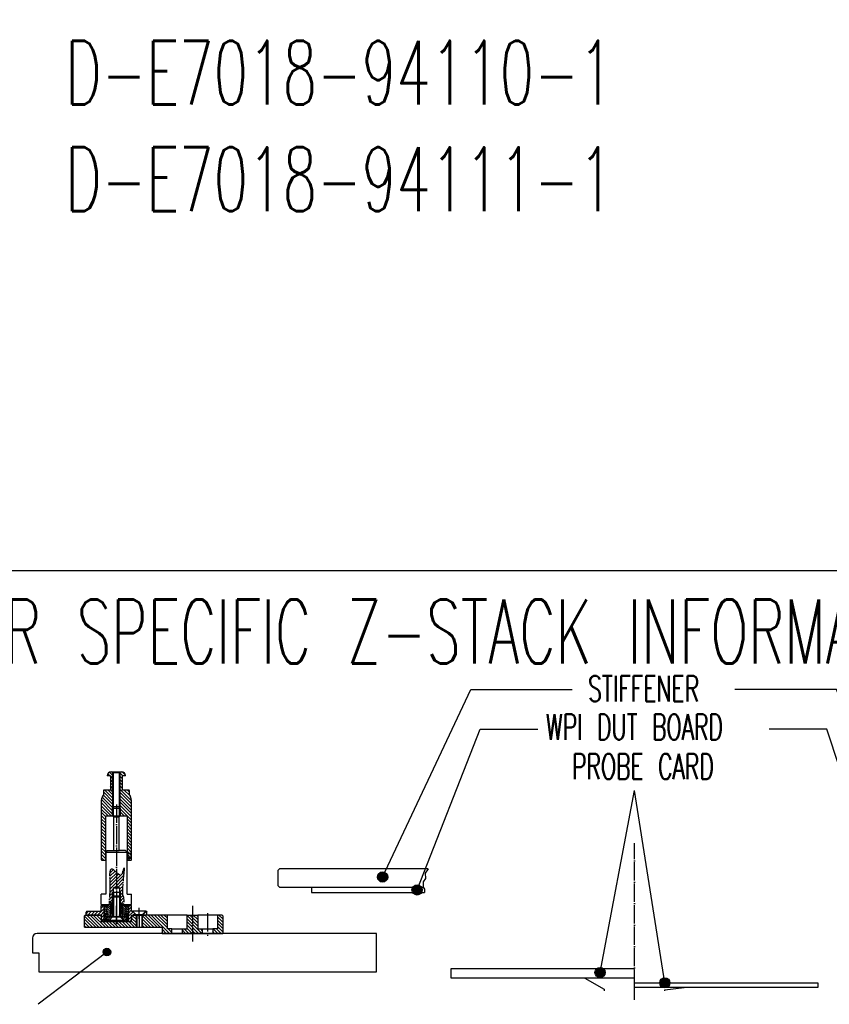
# Model space of a CAD drawing. Extents: x -1765 to 4890, y -3431 to 1272.
# Tile 59 of 189: x 575 to 1108, y -2905 to -2258. Entities that reach past the tile are written whole.
import ezdxf

# ---------------------------------------------------------------- set-up
doc = ezdxf.new("R2010")
doc.units = 0
doc.linetypes.add('DOT_CENTER', pattern=[14, 12, -1, 0, -1])
doc.layers.get('0').update_dxf_attribs({"linetype": 'CONTINUOUS'})
doc.layers.add('08', color=7, linetype='CONTINUOUS')
doc.layers.add('1', color=7, linetype='CONTINUOUS')
doc.styles.add('CONVERTER_2', font='txt.shx', dxfattribs={"width": 0.63})
doc.dimstyles.get("Standard").update_dxf_attribs({"dimtxt": 0.18, "dimasz": 0.18, "dimexe": 0.18, "dimexo": 0.0625, "dimgap": 0.09, "dimtad": 0, "dimtih": 1, "dimtoh": 1, "dimdec": 4, "dimzin": 0, "dimtxsty": 'STANDARD', "dimcen": 0.09, "dimazin": 3, "dimtfac": 1, "dimtdec": 4, "dimtofl": 0, "dimtmove": 0, "dimatfit": 3, "dimtolj": 1, "dimtzin": 0})
pattern_1 = [(135, (2.06155281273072, 13.2154853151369), (-1.0606601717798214, -1.0606601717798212), [])]
pattern_2 = [(135, (0, 400), (-0.7071067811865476, -0.7071067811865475), [])]
pattern_3 = [(45, (0, 400), (-0.565685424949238, 0.565685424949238), [])]
pattern_4 = [(45, (-131.2110263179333, 280.6721068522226), (-0.7071067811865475, 0.7071067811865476), [])]
pattern_5 = [(45, (35.64475495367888, 151.78803662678), (-1.0606601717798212, 1.0606601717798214), [])]
pattern_6 = [(45, (-281.8060238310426, 299.6412016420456), (-1.0606601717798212, 1.0606601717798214), [])]
pattern_7 = [(135, (0, 400), (-1.0606601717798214, -1.0606601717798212), [])]

# ---------------------------------------------------------------- blocks, each defined once
blk = doc.blocks.new('SV__42', base_point=(634.0622627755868, -2829.775980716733))
at = {"layer": '1', "linetype": 'CONTINUOUS'}
h = blk.add_hatch(dxfattribs=at)
h.set_pattern_fill('USER', color=4, scale=1.5, angle=135, pattern_type=0)
h.set_pattern_definition(pattern_1)
h.paths.add_polyline_path([(652.4122627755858, -2854.535755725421), (618.0622627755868, -2854.535755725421), (618.0622627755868, -2847.035755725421), (618.5622627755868, -2846.535755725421), (629.0622627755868, -2846.535755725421), (629.0622627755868, -2850.735755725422), (649.0622627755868, -2850.735755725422), (649.0622627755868, -2846.535755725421), (652.4122627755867, -2846.535755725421)])
h = blk.add_hatch(dxfattribs=at)
h.set_pattern_fill('USER', color=4, scale=1.5, angle=135, pattern_type=0)
h.set_pattern_definition(pattern_1)
h.paths.add_polyline_path([(672.5622627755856, -2846.535755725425), (672.5622627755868, -2855.535755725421), (675.5622627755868, -2855.535755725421), (675.5622627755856, -2858.535755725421), (669.0622627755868, -2858.535755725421), (669.0622627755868, -2854.535755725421), (655.7122627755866, -2854.535755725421), (655.7122627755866, -2846.535755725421)])
h = blk.add_hatch(dxfattribs=at)
h.set_pattern_fill('USER', color=4, scale=1.5, angle=135, pattern_type=0)
h.set_pattern_definition(pattern_1)
h.paths.add_polyline_path([(692.562262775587, -2846.535755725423), (692.562262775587, -2855.535755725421), (695.562262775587, -2855.535755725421), (695.562262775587, -2858.535755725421), (682.562262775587, -2858.535755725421), (682.562262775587, -2855.535755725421), (685.562262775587, -2855.535755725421), (685.562262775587, -2846.535755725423)])
h = blk.add_hatch(dxfattribs=at)
h.set_pattern_fill('USER', color=4, scale=1.5, angle=135, pattern_type=0)
h.set_pattern_definition(pattern_1)
h.paths.add_polyline_path([(705.562262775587, -2855.535755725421), (702.562262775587, -2855.535755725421), (702.562262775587, -2858.535755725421), (709.062262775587, -2858.535755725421), (709.062262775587, -2847.035755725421), (708.562262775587, -2846.535755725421), (705.562262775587, -2846.535755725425)])
at = {"layer": '1', "color": 4, "linetype": 'DOT_CENTER'}
for p, q in [((639.0622627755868, -2840.4507154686), (639.0622627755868, -2852.836544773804)), ((689.062262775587, -2840.4507154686), (689.062262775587, -2863.836544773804)), ((654.0622627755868, -2846.162336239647), (654.0622627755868, -2854.990578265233)), ((699.062262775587, -2845.302137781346), (699.062262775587, -2860.168425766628))]:
    blk.add_line(p, q, dxfattribs=at)
at = {"layer": '1', "color": 4, "linetype": 'CONTINUOUS'}
for p, q in [((618.0622627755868, -2847.035755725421), (618.5622627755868, -2846.535755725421)), ((618.0622627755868, -2854.535755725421), (618.0622627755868, -2847.035755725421)), ((618.5622627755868, -2846.535755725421), (629.0622627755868, -2846.535755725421)), ((629.0622627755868, -2846.535755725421), (629.0622627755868, -2850.735755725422)), ((649.0622627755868, -2850.735755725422), (649.0622627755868, -2846.535755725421)), ((649.0622627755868, -2846.535755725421), (652.4122627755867, -2846.535755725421)), ((652.0622627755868, -2846.535755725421), (652.0622627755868, -2854.535755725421)), ((652.4122627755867, -2846.535755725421), (652.4122627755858, -2854.535755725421)), ((652.4122627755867, -2846.535755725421), (655.7122627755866, -2846.535755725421)), ((672.5622627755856, -2846.535755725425), (655.7122627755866, -2846.535755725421)), ((655.7122627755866, -2846.535755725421), (655.7122627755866, -2854.535755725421)), ((656.0622627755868, -2846.535755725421), (656.0622627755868, -2854.535755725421)), ((685.562262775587, -2846.535755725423), (672.5622627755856, -2846.535755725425)), ((672.5622627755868, -2855.535755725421), (672.5622627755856, -2846.535755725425)), ((685.562262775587, -2855.535755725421), (685.562262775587, -2846.535755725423)), ((705.562262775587, -2846.535755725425), (692.562262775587, -2846.535755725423)), ((692.562262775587, -2846.535755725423), (692.562262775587, -2855.535755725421)), ((705.562262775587, -2846.535755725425), (705.562262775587, -2855.535755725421)), ((708.562262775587, -2846.535755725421), (705.562262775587, -2846.535755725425)), ((708.562262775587, -2846.535755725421), (709.062262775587, -2847.035755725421)), ((709.062262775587, -2847.035755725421), (709.062262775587, -2858.535755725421)), ((618.0622627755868, -2854.535755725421), (652.4122627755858, -2854.535755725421)), ((629.0622627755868, -2850.735755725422), (649.0622627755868, -2850.735755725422)), ((652.4122627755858, -2854.535755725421), (655.7122627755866, -2854.535755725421)), ((655.7122627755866, -2854.535755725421), (669.0622627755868, -2854.535755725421)), ((669.0622627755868, -2854.535755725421), (669.0622627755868, -2858.535755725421)), ((675.5622627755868, -2855.535755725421), (672.5622627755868, -2855.535755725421)), ((675.5622627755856, -2858.535755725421), (675.5622627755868, -2855.535755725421)), ((675.5622627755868, -2855.535755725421), (682.562262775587, -2855.535755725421)), ((682.562262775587, -2858.535755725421), (682.562262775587, -2855.535755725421)), ((682.562262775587, -2855.535755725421), (685.562262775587, -2855.535755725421)), ((692.562262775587, -2855.535755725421), (695.562262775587, -2855.535755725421)), ((695.562262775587, -2855.535755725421), (702.562262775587, -2855.535755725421)), ((695.562262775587, -2855.535755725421), (695.562262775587, -2858.535755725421)), ((702.562262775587, -2855.535755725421), (702.562262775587, -2858.535755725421)), ((705.562262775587, -2855.535755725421), (702.562262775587, -2855.535755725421)), ((669.0622627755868, -2858.535755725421), (675.5622627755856, -2858.535755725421)), ((675.5622627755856, -2858.535755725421), (682.562262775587, -2858.535755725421)), ((682.562262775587, -2858.535755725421), (695.562262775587, -2858.535755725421)), ((695.562262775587, -2858.535755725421), (702.562262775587, -2858.535755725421)), ((702.562262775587, -2858.535755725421), (709.062262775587, -2858.535755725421))]:
    blk.add_line(p, q, dxfattribs=at)
at = {"layer": '1', "color": 7, "linetype": 'CONTINUOUS'}
blk.add_line((685.562262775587, -2846.535755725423), (692.562262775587, -2846.535755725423), dxfattribs=at)
blk = doc.blocks.new('KUGELGELENK__53', base_point=(631.0622627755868, -2838.932866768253))
at = {"layer": '1', "linetype": 'CONTINUOUS'}
h = blk.add_hatch(dxfattribs=at)
h.set_pattern_fill('USER', color=1, angle=135, pattern_type=0)
h.set_pattern_definition(pattern_2)
edge = h.paths.add_edge_path()
edge.add_line((633.0622627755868, -2846.135755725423), (631.5622627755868, -2846.135755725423))
edge.add_line((631.5622627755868, -2846.135755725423), (631.0622627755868, -2845.635755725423))
edge.add_line((631.0622627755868, -2845.635755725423), (631.0622627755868, -2841.635755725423))
edge.add_line((631.0622627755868, -2841.635755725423), (631.5622627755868, -2841.135755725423))
edge.add_line((631.5622627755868, -2841.135755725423), (633.0622627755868, -2841.135755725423))
edge.add_arc((639.0622627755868, -2843.635755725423), 6.5, 157.38013505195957, -157.38013505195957)
h = blk.add_hatch(dxfattribs=at)
h.set_pattern_fill('USER', color=1, angle=135, pattern_type=0)
h.set_pattern_definition(pattern_2)
edge = h.paths.add_edge_path()
edge.add_line((635.0622627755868, -2847.635755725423), (633.9387873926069, -2847.635755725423))
edge.add_arc((639.0622627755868, -2843.635755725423), 6.5, 202.61986494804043, 217.97987244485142, ccw=False)
edge.add_arc((639.0622627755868, -2843.635755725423), 6.5, 517.3801350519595, 202.61986494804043, ccw=False)
edge.add_arc((639.0622627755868, -2843.635755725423), 6.5000000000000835, 502.0201275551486, 517.3801350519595, ccw=False)
edge.add_line((633.9387873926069, -2839.635755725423), (635.0622627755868, -2839.635755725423))
edge.add_line((635.0622627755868, -2839.635755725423), (635.0622627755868, -2847.635755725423))
h = blk.add_hatch(dxfattribs=at)
h.set_pattern_fill('USER', color=1, angle=135, pattern_type=0)
h.set_pattern_definition(pattern_2)
edge = h.paths.add_edge_path()
edge.add_line((644.1857381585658, -2847.635755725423), (643.0622627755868, -2847.635755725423))
edge.add_line((643.0622627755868, -2847.635755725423), (643.0622627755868, -2839.635755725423))
edge.add_line((643.0622627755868, -2839.635755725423), (644.1857381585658, -2839.635755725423))
edge.add_arc((639.0622627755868, -2843.635755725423), 6.5, 382.61986494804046, 397.97987244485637, ccw=False)
edge.add_arc((639.0622627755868, -2843.635755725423), 6.5, 337.38013505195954, 382.61986494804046, ccw=False)
edge.add_arc((639.0622627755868, -2843.635755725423), 6.499999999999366, 322.02012755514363, 337.38013505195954, ccw=False)
h = blk.add_hatch(dxfattribs=at)
h.set_pattern_fill('USER', color=1, angle=135, pattern_type=0)
h.set_pattern_definition(pattern_2)
edge = h.paths.add_edge_path()
edge.add_line((646.5622627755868, -2846.135755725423), (645.0622627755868, -2846.135755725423))
edge.add_arc((639.0622627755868, -2843.635755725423), 6.5, -22.61986494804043, 22.61986494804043)
edge.add_line((645.0622627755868, -2841.135755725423), (646.5622627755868, -2841.135755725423))
edge.add_line((646.5622627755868, -2841.135755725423), (647.0622627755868, -2841.635755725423))
edge.add_line((647.0622627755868, -2841.635755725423), (647.0622627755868, -2845.635755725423))
edge.add_line((647.0622627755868, -2845.635755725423), (646.5622627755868, -2846.135755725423))
at = {"layer": '1', "color": 7, "linetype": 'CONTINUOUS'}
for p, q in [((631.5622627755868, -2841.135755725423), (631.0622627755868, -2841.635755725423)), ((631.0622627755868, -2841.635755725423), (631.0622627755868, -2845.635755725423)), ((633.0622627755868, -2841.135755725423), (631.5622627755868, -2841.135755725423)), ((635.0622627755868, -2839.635755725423), (633.9387873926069, -2839.635755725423)), ((636.0622627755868, -2839.635755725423), (635.0622627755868, -2839.635755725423)), ((635.0622627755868, -2839.635755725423), (635.0622627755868, -2847.635755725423)), ((643.0622627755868, -2839.635755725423), (642.0622627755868, -2839.635755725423)), ((644.1857381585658, -2839.635755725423), (643.0622627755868, -2839.635755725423)), ((643.0622627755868, -2839.635755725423), (643.0622627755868, -2847.635755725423)), ((645.0622627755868, -2841.135755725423), (646.5622627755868, -2841.135755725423)), ((646.5622627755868, -2841.135755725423), (647.0622627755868, -2841.635755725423)), ((647.0622627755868, -2841.635755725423), (647.0622627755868, -2845.635755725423)), ((631.0622627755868, -2845.635755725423), (631.5622627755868, -2846.135755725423)), ((631.5622627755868, -2846.135755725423), (633.0622627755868, -2846.135755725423)), ((635.0622627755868, -2847.635755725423), (633.9387873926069, -2847.635755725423)), ((636.0622627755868, -2847.635755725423), (635.0622627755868, -2847.635755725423)), ((643.0622627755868, -2847.635755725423), (642.0622627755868, -2847.635755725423)), ((644.1857381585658, -2847.635755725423), (643.0622627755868, -2847.635755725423)), ((646.5622627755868, -2846.135755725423), (645.0622627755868, -2846.135755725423)), ((647.0622627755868, -2845.635755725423), (646.5622627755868, -2846.135755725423))]:
    blk.add_line(p, q, dxfattribs=at)
for radius, start, end in [(6.5, 157.38013505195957, -157.38013505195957), (6.50000000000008, 142.02012755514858, 157.38013505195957), (6.5, 22.61986494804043, 37.97987244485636), (6.5, -22.61986494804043, 22.61986494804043), (6.5, -157.38013505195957, -142.02012755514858), (6.49999999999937, -37.97987244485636, -22.61986494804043)]:
    blk.add_arc((639.0622627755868, -2843.635755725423), radius, start, end, dxfattribs=at)
blk = doc.blocks.new('SCHRAUBE__54', base_point=(633.0622627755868, -2829.743872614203))
at = {"layer": '1', "color": 7, "linetype": 'CONTINUOUS'}
for p, q in [((636.5622627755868, -2834.640563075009), (637.0622627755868, -2834.140563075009)), ((641.5622627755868, -2834.640563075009), (636.5622627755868, -2834.640563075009)), ((636.5622627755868, -2834.640563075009), (636.5622627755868, -2846.840563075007)), ((637.0622627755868, -2834.140563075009), (637.0622627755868, -2834.640563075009)), ((641.0622627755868, -2834.140563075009), (637.0622627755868, -2834.140563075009)), ((637.0622627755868, -2834.640563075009), (637.0622627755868, -2846.840563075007)), ((641.0622627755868, -2834.140563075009), (641.0622627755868, -2834.640563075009)), ((641.5622627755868, -2834.640563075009), (641.0622627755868, -2834.140563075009)), ((641.0622627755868, -2834.640563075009), (641.0622627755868, -2846.840563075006)), ((641.5622627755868, -2834.640563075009), (641.5622627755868, -2846.840563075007)), ((634.0622627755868, -2850.140563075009), (636.5622627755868, -2847.640563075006)), ((636.5622627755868, -2847.640563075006), (636.5622627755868, -2846.840563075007)), ((637.0622627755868, -2847.640563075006), (636.5622627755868, -2847.640563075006)), ((637.0622627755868, -2847.640563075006), (637.0622627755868, -2846.840563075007)), ((641.0622627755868, -2847.640563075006), (637.0622627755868, -2847.640563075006)), ((641.0622627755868, -2847.640563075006), (641.0622627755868, -2846.840563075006)), ((641.5622627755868, -2847.640563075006), (641.0622627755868, -2847.640563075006)), ((641.5622627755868, -2846.840563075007), (641.5622627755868, -2847.640563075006)), ((644.0622627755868, -2850.140563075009), (641.5622627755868, -2847.640563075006)), ((644.0622627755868, -2850.140563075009), (634.0622627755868, -2850.140563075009))]:
    blk.add_line(p, q, dxfattribs=at)
blk = doc.blocks.new('IMBU_SCHRAUBE-M3X4__55', base_point=(646.0622627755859, -2788.995755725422))
at = {"layer": '1', "linetype": 'CONTINUOUS'}
h = blk.add_hatch(dxfattribs=at)
h.set_pattern_fill('USER', color=1, scale=1.5, angle=45, pattern_type=0)
h.set_pattern_definition([(45, (0, 400), (-1.0606601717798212, 1.0606601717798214), [])])
h.paths.add_polyline_path([(648.5622627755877, -2806.295755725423), (648.8622627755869, -2806.295755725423), (648.8622627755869, -2805.995755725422), (648.5622627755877, -2805.995755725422), (646.3622627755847, -2805.995755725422), (646.3622627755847, -2806.295755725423)])
h = blk.add_hatch(dxfattribs=at)
h.set_pattern_fill('USER', color=1, scale=1.5, angle=45, pattern_type=0)
h.set_pattern_definition([(45, (27.4443945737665, 441.1048804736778), (-1.0606601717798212, 1.0606601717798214), [])])
h.paths.add_polyline_path([(648.5622627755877, -2808.995755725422), (648.8622627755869, -2808.995755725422), (648.8622627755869, -2808.695755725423), (648.5622627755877, -2808.695755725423), (646.3622627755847, -2808.695755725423), (646.3622627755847, -2808.995755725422)])
at = {"layer": '1', "color": 7, "linetype": 'CONTINUOUS'}
for p, q in [((646.3622627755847, -2805.995755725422), (646.0622627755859, -2806.295755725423)), ((646.0622627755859, -2806.295755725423), (646.0622627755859, -2808.695755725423)), ((646.3622627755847, -2806.295755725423), (646.0622627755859, -2806.295755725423)), ((646.0622627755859, -2808.695755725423), (646.3622627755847, -2808.995755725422)), ((646.3622627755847, -2808.695755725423), (646.0622627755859, -2808.695755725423)), ((646.3622627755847, -2805.995755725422), (646.3622627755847, -2806.295755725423)), ((648.5622627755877, -2805.995755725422), (646.3622627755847, -2805.995755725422)), ((648.5622627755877, -2806.295755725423), (646.3622627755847, -2806.295755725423)), ((646.3622627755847, -2806.295755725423), (646.3622627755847, -2808.695755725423)), ((648.5622627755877, -2808.695755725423), (646.3622627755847, -2808.695755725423)), ((646.3622627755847, -2808.695755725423), (646.3622627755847, -2808.995755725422)), ((646.3622627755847, -2808.995755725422), (648.5622627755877, -2808.995755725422)), ((648.8622627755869, -2805.995755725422), (648.5622627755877, -2805.995755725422)), ((648.8622627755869, -2806.295755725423), (648.5622627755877, -2806.295755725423)), ((648.8622627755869, -2808.695755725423), (648.5622627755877, -2808.695755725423)), ((648.5622627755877, -2808.995755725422), (648.8622627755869, -2808.995755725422)), ((649.0622627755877, -2806.195755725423), (648.8622627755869, -2805.995755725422)), ((648.8622627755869, -2806.295755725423), (648.8622627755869, -2805.995755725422)), ((648.8622627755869, -2808.695755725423), (648.8622627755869, -2806.295755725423)), ((648.8622627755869, -2808.995755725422), (648.8622627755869, -2808.695755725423)), ((648.8622627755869, -2808.995755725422), (649.0622627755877, -2808.795755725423)), ((649.0622627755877, -2808.795755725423), (649.0622627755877, -2806.195755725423))]:
    blk.add_line(p, q, dxfattribs=at)
blk = doc.blocks.new('POD__56', base_point=(615.0379852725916, -2817.412843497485))
at = {"layer": '1', "linetype": 'CONTINUOUS'}
h = blk.add_hatch(dxfattribs=at)
h.set_pattern_fill('USER', color=1, scale=0.8, angle=45, pattern_type=0)
h.set_pattern_definition(pattern_3)
h.paths.add_polyline_path([(632.3622627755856, -2850.535755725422), (631.0622627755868, -2850.535755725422), (631.0622627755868, -2846.135755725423), (632.3622627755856, -2846.135755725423)])
h = blk.add_hatch(dxfattribs=at)
h.set_pattern_fill('USER', color=1, scale=0.8, angle=45, pattern_type=0)
h.set_pattern_definition(pattern_3)
h.paths.add_polyline_path([(647.0622627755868, -2850.535755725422), (645.7622627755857, -2850.535755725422), (645.7622627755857, -2846.135755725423), (647.0622627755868, -2846.135755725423)])
at = {"layer": '1', "color": 7, "linetype": 'CONTINUOUS'}
for p, q in [((631.0622627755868, -2850.535755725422), (631.0622627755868, -2846.135755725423)), ((632.3622627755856, -2846.135755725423), (631.0622627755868, -2846.135755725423)), ((632.3622627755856, -2850.535755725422), (632.3622627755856, -2846.135755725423)), ((645.7622627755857, -2850.535755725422), (645.7622627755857, -2846.135755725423)), ((647.0622627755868, -2846.135755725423), (645.7622627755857, -2846.135755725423)), ((647.0622627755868, -2850.535755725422), (647.0622627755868, -2846.135755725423)), ((632.3622627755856, -2850.535755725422), (631.0622627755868, -2850.535755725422)), ((645.7622627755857, -2850.535755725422), (632.3622627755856, -2850.535755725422)), ((647.0622627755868, -2850.535755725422), (645.7622627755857, -2850.535755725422))]:
    blk.add_line(p, q, dxfattribs=at)
blk = doc.blocks.new('DISK_FRONT__57', base_point=(643.3402801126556, -2821.476742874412))
at = {"layer": '1', "linetype": 'CONTINUOUS'}
h = blk.add_hatch(dxfattribs=at)
h.set_pattern_fill('USER', color=1, angle=45, pattern_type=0)
h.set_pattern_definition(pattern_4)
h.paths.add_polyline_path([(636.2622627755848, -2847.935755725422), (633.9622627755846, -2850.235755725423), (632.6622627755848, -2850.235755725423), (632.6622627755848, -2847.635755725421), (636.2622627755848, -2847.635755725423)])
h = blk.add_hatch(dxfattribs=at)
h.set_pattern_fill('USER', color=1, angle=45, pattern_type=0)
h.set_pattern_definition(pattern_4)
h.paths.add_polyline_path([(645.4622627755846, -2847.635755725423), (645.4622627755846, -2850.235755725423), (644.1622627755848, -2850.235755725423), (641.8622627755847, -2847.935755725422), (641.8622627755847, -2847.635755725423)])
at = {"layer": '1', "color": 7, "linetype": 'CONTINUOUS'}
for p, q in [((636.2622627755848, -2847.635755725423), (632.6622627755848, -2847.635755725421)), ((632.6622627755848, -2847.635755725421), (632.6622627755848, -2850.235755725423)), ((636.2622627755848, -2847.935755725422), (633.9622627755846, -2850.235755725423)), ((641.8622627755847, -2847.635755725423), (636.2622627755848, -2847.635755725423)), ((636.2622627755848, -2847.635755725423), (636.2622627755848, -2847.935755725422)), ((645.4622627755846, -2847.635755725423), (641.8622627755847, -2847.635755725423)), ((641.8622627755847, -2847.635755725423), (641.8622627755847, -2847.935755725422)), ((644.1622627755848, -2850.235755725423), (641.8622627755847, -2847.935755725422)), ((645.4622627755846, -2847.635755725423), (645.4622627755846, -2850.235755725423)), ((632.6622627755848, -2850.235755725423), (633.9622627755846, -2850.235755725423)), ((633.9622627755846, -2850.235755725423), (644.1622627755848, -2850.235755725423)), ((644.1622627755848, -2850.235755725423), (645.4622627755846, -2850.235755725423))]:
    blk.add_line(p, q, dxfattribs=at)
at = {"layer": '1', "color": 1, "linetype": 'DOT_CENTER'}
blk.add_line((639.0622627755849, -2846.093783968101), (639.0622627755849, -2851.13457894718), dxfattribs=at)
blk = doc.blocks.new('FLANGE_FRONT__58', base_point=(713.957697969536, -2905.028171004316))
at = {"layer": '1', "linetype": 'CONTINUOUS'}
h = blk.add_hatch(dxfattribs=at)
h.set_pattern_fill('USER', color=1, scale=1.5, angle=45, pattern_type=0)
h.set_pattern_definition(pattern_5)
h.paths.add_polyline_path([(619.0622627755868, -2844.535755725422), (619.5622627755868, -2844.035755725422), (629.0622627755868, -2844.035755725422), (629.0622627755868, -2840.135755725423), (632.5622627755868, -2840.135755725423), (632.5622627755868, -2841.135755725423), (631.0622627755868, -2841.135755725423), (631.0622627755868, -2850.535755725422), (630.0622627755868, -2850.535755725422), (629.0622627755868, -2849.535755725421), (629.0622627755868, -2846.535755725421), (619.5622627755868, -2846.535755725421), (619.0622627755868, -2846.035755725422)])
h = blk.add_hatch(dxfattribs=at)
h.set_pattern_fill('USER', color=1, scale=1.5, angle=45, pattern_type=0)
h.set_pattern_definition(pattern_5)
h.paths.add_polyline_path([(647.0622627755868, -2841.135755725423), (645.5622627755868, -2841.135755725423), (645.5622627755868, -2840.135755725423), (649.0622627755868, -2840.135755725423), (649.0622627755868, -2844.035755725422), (649.7122627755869, -2844.035755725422), (651.8122627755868, -2846.135755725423), (651.8122627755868, -2846.535755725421), (649.0622627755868, -2846.535755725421), (649.0622627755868, -2849.535755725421), (648.0622627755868, -2850.535755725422), (647.0622627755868, -2850.535755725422)])
h = blk.add_hatch(dxfattribs=at)
h.set_pattern_fill('USER', color=1, scale=1.5, angle=45, pattern_type=0)
h.set_pattern_definition(pattern_5)
h.paths.add_polyline_path([(658.4122627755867, -2844.035755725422), (658.5622627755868, -2844.035755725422), (659.0622627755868, -2844.535755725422), (659.0622627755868, -2846.035755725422), (658.5622627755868, -2846.535755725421), (656.3122627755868, -2846.535755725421), (656.3122627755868, -2846.135755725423)])
at = {"layer": '1', "color": 7, "linetype": 'CONTINUOUS'}
for p, q in [((629.0622627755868, -2840.135755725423), (632.5622627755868, -2840.135755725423)), ((629.0622627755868, -2844.035755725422), (629.0622627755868, -2840.135755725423)), ((631.0622627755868, -2841.135755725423), (632.5622627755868, -2841.135755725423)), ((631.0622627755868, -2850.535755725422), (631.0622627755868, -2841.135755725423)), ((632.5622627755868, -2840.135755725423), (632.5622627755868, -2841.135755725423)), ((632.5622627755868, -2840.135755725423), (633.585037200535, -2840.135755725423)), ((632.5622627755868, -2841.135755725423), (633.0622627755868, -2841.135755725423)), ((644.5394883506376, -2840.135755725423), (645.5622627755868, -2840.135755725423)), ((645.0622627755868, -2841.135755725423), (645.5622627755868, -2841.135755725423)), ((645.5622627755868, -2840.135755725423), (645.5622627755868, -2841.135755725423)), ((645.5622627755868, -2840.135755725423), (649.0622627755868, -2840.135755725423)), ((647.0622627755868, -2841.135755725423), (645.5622627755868, -2841.135755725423)), ((647.0622627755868, -2850.535755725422), (647.0622627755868, -2841.135755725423)), ((649.0622627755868, -2844.035755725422), (649.0622627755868, -2840.135755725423)), ((619.5622627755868, -2844.035755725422), (619.0622627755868, -2844.535755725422)), ((619.0622627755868, -2846.035755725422), (619.0622627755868, -2844.535755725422)), ((619.5622627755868, -2846.535755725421), (619.0622627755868, -2846.035755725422)), ((619.5622627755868, -2844.035755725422), (629.0622627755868, -2844.035755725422)), ((629.0622627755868, -2846.535755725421), (619.5622627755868, -2846.535755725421)), ((629.0622627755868, -2846.535755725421), (629.0622627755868, -2849.535755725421)), ((649.0622627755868, -2844.035755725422), (649.7122627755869, -2844.035755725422)), ((649.0622627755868, -2846.535755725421), (649.0622627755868, -2849.535755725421)), ((649.0622627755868, -2846.535755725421), (651.8122627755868, -2846.535755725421)), ((651.8122627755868, -2846.135755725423), (649.7122627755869, -2844.035755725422)), ((658.4122627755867, -2844.035755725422), (649.7122627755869, -2844.035755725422)), ((651.8122627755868, -2846.535755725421), (651.8122627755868, -2846.135755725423)), ((651.8122627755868, -2846.135755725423), (656.3122627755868, -2846.135755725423)), ((651.8122627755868, -2846.535755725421), (656.3122627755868, -2846.535755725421)), ((658.4122627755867, -2844.035755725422), (656.3122627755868, -2846.135755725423)), ((656.3122627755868, -2846.135755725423), (656.3122627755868, -2846.535755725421)), ((656.3122627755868, -2846.535755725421), (658.5622627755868, -2846.535755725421)), ((658.5622627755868, -2844.035755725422), (658.4122627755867, -2844.035755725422)), ((658.5622627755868, -2846.535755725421), (659.0622627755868, -2846.035755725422)), ((659.0622627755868, -2846.035755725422), (659.0622627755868, -2844.535755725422)), ((630.0622627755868, -2850.535755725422), (629.0622627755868, -2849.535755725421)), ((630.0622627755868, -2850.535755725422), (631.0622627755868, -2850.535755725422)), ((631.0622627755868, -2850.535755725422), (647.0622627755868, -2850.535755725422)), ((647.0622627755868, -2850.535755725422), (648.0622627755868, -2850.535755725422)), ((648.0622627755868, -2850.535755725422), (649.0622627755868, -2849.535755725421))]:
    blk.add_line(p, q, dxfattribs=at)
at = {"layer": '1', "color": 1, "linetype": 'DOT_CENTER'}
for p, q in [((639.0622627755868, -2852.34180925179), (639.0622627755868, -2839.103315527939)), ((654.0622627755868, -2848.953100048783), (654.0622627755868, -2841.781624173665))]:
    blk.add_line(p, q, dxfattribs=at)
at = {"layer": '1', "color": 7, "linetype": 'DOT_CENTER'}
blk.add_line((658.5622627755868, -2844.035755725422), (659.0622627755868, -2844.535755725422), dxfattribs=at)
blk = doc.blocks.new('SV__59', base_point=(639.0622627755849, -2790.585755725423))
at = {"layer": '1', "linetype": 'CONTINUOUS'}
h = blk.add_hatch(dxfattribs=at)
h.set_pattern_fill('USER', color=1, scale=1.5, angle=45, pattern_type=0)
h.set_pattern_definition([(45, (231.6863785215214, 293.112088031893), (-1.0606601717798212, 1.0606601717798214), [])])
edge = h.paths.add_edge_path()
edge.add_line((635.7624205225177, -2847.685755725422), (636.4622627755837, -2847.685755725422))
edge.add_line((636.4622627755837, -2847.685755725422), (637.0622627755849, -2847.085755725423))
edge.add_line((637.0622627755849, -2847.085755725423), (637.0622627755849, -2831.535755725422))
edge.add_line((637.0622627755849, -2831.535755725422), (637.0622627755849, -2828.535755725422))
edge.add_line((637.0622627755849, -2828.535755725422), (639.0622627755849, -2827.592380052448))
edge.add_line((639.0622627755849, -2827.592380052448), (641.0622627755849, -2828.535755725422))
edge.add_line((641.0622627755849, -2828.535755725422), (641.0622627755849, -2847.085755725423))
edge.add_line((641.0622627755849, -2847.085755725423), (641.6622627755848, -2847.685755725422))
edge.add_line((641.6622627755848, -2847.685755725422), (642.5118507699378, -2847.685755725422))
edge.add_spline(control_points=[(642.5118507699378, -2847.685755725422), (643.0583617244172, -2847.0481093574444), (642.5924831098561, -2846.1625375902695), (642.1112851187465, -2845.005159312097), (642.3598775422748, -2844.211061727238), (642.6280254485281, -2843.5310229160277), (642.5940601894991, -2842.7729779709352), (642.3761387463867, -2841.6837264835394), (642.3257751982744, -2840.2112794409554), (642.9571920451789, -2838.930611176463), (643.6048105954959, -2838.475323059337), (643.9452715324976, -2838.221786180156), (644.1003000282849, -2837.510432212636), (643.7833291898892, -2836.3018576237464), (643.9251681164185, -2834.911012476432), (643.2109548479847, -2833.83065093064), (642.9576025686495, -2832.4994727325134), (642.9964904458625, -2830.3392795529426), (643.1567600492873, -2827.3179761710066), (643.4122255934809, -2823.8927826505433), (643.821371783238, -2820.6024682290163), (643.8087894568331, -2817.8760955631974), (644.4078443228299, -2816.3546272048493), (643.9186203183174, -2815.2692248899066), (643.6941429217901, -2817.121944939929), (643.2007653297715, -2817.919599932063), (642.6836180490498, -2819.359604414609), (641.4462162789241, -2820.094387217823), (640.1644714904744, -2819.4534212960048), (639.0873805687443, -2818.5117084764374), (637.975268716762, -2817.400438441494), (637.049175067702, -2816.5187742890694), (635.8991343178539, -2815.8491947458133), (634.8796874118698, -2817.0583358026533), (634.8628765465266, -2819.024835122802), (634.7580523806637, -2821.8244791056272), (634.8952227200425, -2825.045300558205), (634.9820030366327, -2828.0865041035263), (635.0565427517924, -2830.2270872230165), (634.9026410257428, -2831.6038690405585), (634.7669246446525, -2832.854976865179), (634.7130297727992, -2834.6058416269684), (634.5400303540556, -2836.4749560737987), (634.5634119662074, -2837.6904597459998), (634.363965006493, -2838.5186205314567), (634.9294573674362, -2838.6720726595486), (635.469274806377, -2838.3211012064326), (636.0312529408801, -2839.1538295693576), (636.126923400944, -2840.1548127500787), (635.774952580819, -2841.371391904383), (635.3674917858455, -2842.549431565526), (635.4834942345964, -2843.6932360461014), (635.73711284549, -2845.3769766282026), (635.066297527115, -2846.7299063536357), (635.7624205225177, -2847.685755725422)], knot_values=[0, 0, 0, 0, 1.94983164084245, 2.89553066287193, 3.61290988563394, 4.35755221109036, 5.08230400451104, 5.83782253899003, 7.70428766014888, 9.42948111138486, 9.77185134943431, 10.08690605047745, 10.67119081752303, 11.78194128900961, 13.86452571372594, 14.5798033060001, 15.58535210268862, 17.86284220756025, 21.05866587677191, 24.66298182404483, 28.15802834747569, 31.02408407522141, 32.74144431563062, 32.97494305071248, 34.01228434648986, 35.58225840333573, 37.03595200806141, 38.1957936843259, 39.41195732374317, 40.9514620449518, 42.59340975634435, 44.02719252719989, 45.01180051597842, 45.94910358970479, 47.98517825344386, 50.89659140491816, 54.35732613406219, 57.64520978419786, 60.03589846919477, 60.76071429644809, 61.79985671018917, 63.80513068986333, 66.0567646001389, 67.25514076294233, 67.76474027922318, 68.13322167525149, 68.69109814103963, 69.42432047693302, 70.47422845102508, 71.80601103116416, 73.13628110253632, 74.17243416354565, 75.20480206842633, 78.2249135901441, 78.2249135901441, 78.2249135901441, 78.2249135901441], degree=3, periodic=0)
at = {"layer": '1', "color": 7, "linetype": 'CONTINUOUS'}
for p, q in [((636.5622627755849, -2776.185755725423), (637.5622627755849, -2775.185755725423)), ((636.5622627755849, -2781.185755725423), (636.5622627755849, -2776.185755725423)), ((636.5622627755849, -2776.185755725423), (641.5622627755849, -2776.185755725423)), ((637.5622627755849, -2775.185755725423), (640.5622627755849, -2775.185755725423)), ((641.5622627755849, -2776.185755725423), (640.5622627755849, -2775.185755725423)), ((641.5622627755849, -2776.185755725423), (641.5622627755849, -2781.185755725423)), ((636.5622627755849, -2781.185755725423), (637.1622627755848, -2781.785755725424)), ((636.5622627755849, -2781.185755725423), (641.5622627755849, -2781.185755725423)), ((637.1622627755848, -2781.785755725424), (637.1622627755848, -2804.085755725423)), ((637.1622627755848, -2781.785755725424), (640.9622627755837, -2781.785755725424)), ((640.9622627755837, -2781.785755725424), (641.5622627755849, -2781.185755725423)), ((640.9622627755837, -2804.085755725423), (640.9622627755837, -2781.785755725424)), ((633.0622627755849, -2804.085755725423), (632.0622627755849, -2805.085755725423)), ((632.0622627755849, -2805.085755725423), (646.0622627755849, -2805.085755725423)), ((632.0622627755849, -2805.085755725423), (632.0622627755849, -2832.685755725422)), ((633.0622627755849, -2804.085755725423), (637.1622627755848, -2804.085755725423)), ((637.1622627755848, -2804.085755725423), (640.9622627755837, -2804.085755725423)), ((645.0622627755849, -2804.085755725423), (640.9622627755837, -2804.085755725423)), ((645.0622627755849, -2804.085755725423), (646.0622627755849, -2805.085755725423)), ((646.0622627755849, -2832.685755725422), (646.0622627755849, -2805.085755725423)), ((637.0622627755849, -2828.535755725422), (639.0622627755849, -2827.592380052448)), ((637.0622627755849, -2831.535755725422), (637.0622627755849, -2828.535755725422)), ((637.0622627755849, -2828.535755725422), (641.0622627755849, -2828.535755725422)), ((639.0622627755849, -2827.592380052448), (641.0622627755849, -2828.535755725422)), ((641.0622627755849, -2828.535755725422), (641.0622627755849, -2847.085755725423)), ((632.0622627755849, -2832.685755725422), (629.0622627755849, -2832.685755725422)), ((629.0622627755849, -2839.535755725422), (629.0622627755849, -2832.685755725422)), ((637.0622627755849, -2831.535755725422), (636.5622627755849, -2831.535755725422)), ((637.0622627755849, -2831.535755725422), (637.0622627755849, -2847.085755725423)), ((637.0622627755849, -2831.535755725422), (641.0622627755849, -2831.535755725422)), ((641.0622627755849, -2831.535755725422), (641.5622627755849, -2831.535755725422)), ((646.0622627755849, -2832.685755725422), (649.0622627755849, -2832.685755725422)), ((649.0622627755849, -2839.535755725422), (649.0622627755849, -2832.685755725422)), ((629.0622627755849, -2839.535755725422), (635.0622627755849, -2839.535755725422)), ((635.7380141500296, -2839.535755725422), (635.0622627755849, -2839.535755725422)), ((635.0622627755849, -2839.535755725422), (635.0622627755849, -2847.685755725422)), ((642.7074073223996, -2839.535755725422), (643.0622627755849, -2839.535755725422)), ((643.0622627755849, -2839.535755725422), (649.0622627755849, -2839.535755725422)), ((643.0622627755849, -2839.535755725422), (643.0622627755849, -2847.685755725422)), ((635.0622627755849, -2847.685755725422), (635.7624205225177, -2847.685755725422)), ((636.4622627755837, -2847.685755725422), (635.7624205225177, -2847.685755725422)), ((636.4622627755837, -2847.685755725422), (637.0622627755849, -2847.085755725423)), ((636.4622627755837, -2847.685755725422), (641.6622627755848, -2847.685755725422)), ((641.6622627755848, -2847.685755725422), (641.0622627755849, -2847.085755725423)), ((642.5118507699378, -2847.685755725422), (641.6622627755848, -2847.685755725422)), ((642.5118507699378, -2847.685755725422), (643.0622627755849, -2847.685755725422))]:
    blk.add_line(p, q, dxfattribs=at)
at = {"layer": '1', "color": 1, "linetype": 'CONTINUOUS'}
for p, q in [((636.9622627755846, -2775.786715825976), (636.9622627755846, -2781.585755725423)), ((641.1622627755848, -2775.78452541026), (641.1622627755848, -2781.585755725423)), ((636.5622627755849, -2847.585755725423), (636.5622627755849, -2831.535755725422)), ((641.5622627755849, -2831.535755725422), (641.5622627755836, -2834.035755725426)), ((641.5622627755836, -2834.035755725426), (641.5622627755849, -2847.585755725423))]:
    blk.add_line(p, q, dxfattribs=at)
at = {"layer": '1', "color": 1, "linetype": 'DOT_CENTER'}
blk.add_line((639.0622627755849, -2773.848580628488), (639.0622627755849, -2849.368890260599), dxfattribs=at)
blk.add_open_spline([(635.7624205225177, -2847.685755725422), (635.0613230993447, -2846.776106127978), (635.9073499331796, -2845.037840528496), (635.1178095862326, -2842.523357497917), (636.4460898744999, -2840.164417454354), (635.5271832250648, -2837.921432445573), (634.254849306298, -2839.204988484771), (634.5488650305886, -2837.431344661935), (634.6951938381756, -2834.535755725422), (634.8102754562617, -2831.831411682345), (635.3042517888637, -2830.781069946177), (633.4444696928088, -2806.480587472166), (641.8658627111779, -2826.976599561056), (645.1387051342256, -2809.304043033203), (642.2738270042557, -2832.877343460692), (643.4109923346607, -2834.084772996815), (643.6274380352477, -2834.535755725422), (643.9534101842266, -2837.214945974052), (644.3078343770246, -2838.060037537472), (642.4536932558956, -2839.157639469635), (642.224895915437, -2841.374274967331), (642.7856061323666, -2843.51692072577), (641.6368528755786, -2845.412140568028), (643.3339411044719, -2846.717889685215), (642.5118507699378, -2847.685755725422)], degree=3, knots=[33.21512683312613, 33.21512683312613, 33.21512683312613, 33.21512683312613, 36.25567813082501, 38.30905729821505, 40.8178661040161, 43.00375318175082, 44.94720576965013, 46.43487580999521, 46.43487580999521, 46.43487580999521, 47.60486740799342, 50.99497912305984, 58.94848124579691, 62.21318303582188, 66.79790088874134, 68.05327293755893, 68.05327293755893, 68.05327293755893, 69.9438918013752, 70.60622805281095, 74.03107683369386, 75.43919452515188, 76.8442218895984, 79.65000264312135, 79.65000264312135, 79.65000264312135, 79.65000264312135], dxfattribs=at)
blk = doc.blocks.new('SV__60', base_point=(617.9429093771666, -2809.814683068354))
at = {"layer": '1', "linetype": 'CONTINUOUS'}
h = blk.add_hatch(dxfattribs=at)
h.set_pattern_fill('USER', color=3, scale=1.5, angle=135, pattern_type=0)
h.set_pattern_definition(pattern_7)
edge = h.paths.add_edge_path()
edge.add_line((634.9622627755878, -2764.295755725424), (630.9622627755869, -2764.295755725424))
edge.add_arc((630.9622627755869, -2764.795755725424), 0.5, 90, 180)
edge.add_line((630.4622627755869, -2764.795755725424), (630.4622627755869, -2767.670884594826))
edge.add_line((630.4622627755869, -2767.670884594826), (629.8661103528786, -2768.70345088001))
edge.add_arc((635.0622627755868, -2771.703450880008), 6.000000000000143, 150.00000000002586, 180)
edge.add_line((629.0622627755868, -2771.703450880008), (629.0622627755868, -2810.095755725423))
edge.add_line((629.0622627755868, -2810.095755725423), (629.3622627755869, -2810.395755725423))
edge.add_line((629.3622627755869, -2810.395755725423), (631.7622627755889, -2810.395755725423))
edge.add_line((631.7622627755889, -2810.395755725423), (632.0622627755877, -2810.095755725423))
edge.add_line((632.0622627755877, -2810.095755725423), (632.0622627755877, -2781.495755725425))
edge.add_line((632.0622627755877, -2781.495755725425), (636.5622627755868, -2781.495755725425))
edge.add_line((636.5622627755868, -2781.495755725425), (636.5622627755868, -2752.395755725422))
edge.add_line((636.5622627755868, -2752.395755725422), (636.4622627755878, -2752.295755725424))
edge.add_line((636.4622627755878, -2752.295755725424), (635.5622627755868, -2752.295755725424))
edge.add_arc((635.5622627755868, -2754.795755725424), 2.5, 90, 179.9999999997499)
edge.add_line((633.0622627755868, -2754.795755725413), (633.2622627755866, -2754.995755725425))
edge.add_line((633.2622627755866, -2754.995755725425), (635.0622627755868, -2754.995755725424))
edge.add_line((635.0622627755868, -2754.995755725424), (635.0622627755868, -2764.295755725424))
edge.add_line((635.0622627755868, -2764.295755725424), (634.9622627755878, -2764.295755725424))
h = blk.add_hatch(dxfattribs=at)
h.set_pattern_fill('USER', color=3, scale=1.5, angle=45, pattern_type=0)
h.set_pattern_definition(pattern_6)
h.paths.add_polyline_path([(636.9622627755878, -2752.795755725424), (636.9622627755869, -2781.495755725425), (636.5622627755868, -2781.495755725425), (636.5622627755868, -2752.395755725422)])
h = blk.add_hatch(dxfattribs=at)
h.set_pattern_fill('USER', color=3, scale=1.5, angle=45, pattern_type=0)
h.set_pattern_definition(pattern_6)
h.paths.add_polyline_path([(641.1622627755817, -2752.795755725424), (641.1622627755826, -2781.495755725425), (641.5622627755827, -2781.495755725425), (641.5622627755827, -2752.395755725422)])
h = blk.add_hatch(dxfattribs=at)
h.set_pattern_fill('USER', color=3, scale=1.5, angle=135, pattern_type=0)
h.set_pattern_definition(pattern_7)
edge = h.paths.add_edge_path()
edge.add_line((643.1622627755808, -2764.295755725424), (647.1622627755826, -2764.295755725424))
edge.add_arc((647.1622627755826, -2764.795755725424), 0.5, 360, 450, ccw=False)
edge.add_line((647.6622627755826, -2764.795755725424), (647.6622627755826, -2767.670884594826))
edge.add_line((647.6622627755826, -2767.670884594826), (648.2584151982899, -2768.70345088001))
edge.add_arc((643.0622627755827, -2771.703450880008), 6, 360, 389.9999999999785, ccw=False)
edge.add_line((649.0622627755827, -2771.703450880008), (649.0622627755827, -2810.095755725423))
edge.add_line((649.0622627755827, -2810.095755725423), (648.7622627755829, -2810.395755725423))
edge.add_line((648.7622627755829, -2810.395755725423), (646.3622627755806, -2810.395755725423))
edge.add_line((646.3622627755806, -2810.395755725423), (646.0622627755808, -2810.095755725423))
edge.add_line((646.0622627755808, -2810.095755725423), (646.0622627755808, -2781.495755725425))
edge.add_line((646.0622627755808, -2781.495755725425), (641.5622627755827, -2781.495755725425))
edge.add_line((641.5622627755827, -2781.495755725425), (641.5622627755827, -2752.395755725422))
edge.add_line((641.5622627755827, -2752.395755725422), (641.6622627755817, -2752.295755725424))
edge.add_line((641.6622627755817, -2752.295755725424), (642.5622627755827, -2752.295755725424))
edge.add_arc((642.5622627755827, -2754.795755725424), 2.5, 360.0000000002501, 450, ccw=False)
edge.add_line((645.0622627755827, -2754.795755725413), (644.8622627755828, -2754.995755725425))
edge.add_line((644.8622627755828, -2754.995755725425), (643.0622627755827, -2754.995755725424))
edge.add_line((643.0622627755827, -2754.995755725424), (643.0622627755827, -2764.295755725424))
edge.add_line((643.0622627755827, -2764.295755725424), (643.1622627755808, -2764.295755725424))
at = {"layer": '1', "color": 3, "linetype": 'CONTINUOUS'}
for p, q in [((633.0622627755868, -2754.795755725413), (633.0622627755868, -2754.795755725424)), ((633.0622627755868, -2754.795755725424), (633.0622627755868, -2754.795755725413)), ((633.0622627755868, -2754.795755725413), (633.2622627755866, -2754.995755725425)), ((635.0622627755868, -2754.995755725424), (633.2622627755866, -2754.995755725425)), ((635.0622627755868, -2754.995755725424), (635.0622627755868, -2764.295755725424)), ((635.5622627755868, -2752.295755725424), (636.4622627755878, -2752.295755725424)), ((636.4622627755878, -2752.295755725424), (636.5622627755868, -2752.395755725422)), ((636.4622627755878, -2752.295755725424), (639.0622627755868, -2752.295755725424)), ((636.5622627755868, -2752.395755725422), (636.9622627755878, -2752.795755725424)), ((636.5622627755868, -2752.395755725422), (636.5622627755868, -2781.495755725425)), ((636.9622627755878, -2752.795755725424), (639.0622627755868, -2752.795755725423)), ((636.9622627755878, -2752.795755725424), (636.9622627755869, -2781.495755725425)), ((639.0622627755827, -2752.295755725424), (641.6622627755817, -2752.295755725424)), ((639.0622627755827, -2752.795755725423), (641.1622627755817, -2752.795755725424)), ((641.1622627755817, -2752.795755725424), (641.5622627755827, -2752.395755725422)), ((641.1622627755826, -2781.495755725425), (641.1622627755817, -2752.795755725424)), ((641.5622627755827, -2752.395755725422), (641.6622627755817, -2752.295755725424)), ((641.5622627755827, -2781.495755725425), (641.5622627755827, -2752.395755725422)), ((641.6622627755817, -2752.295755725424), (642.5622627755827, -2752.295755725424)), ((644.8622627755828, -2754.995755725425), (643.0622627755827, -2754.995755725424)), ((643.0622627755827, -2764.295755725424), (643.0622627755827, -2754.995755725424)), ((644.8622627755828, -2754.995755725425), (645.0622627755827, -2754.795755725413)), ((645.0622627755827, -2754.795755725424), (645.0622627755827, -2754.795755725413)), ((645.0622627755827, -2754.795755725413), (645.0622627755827, -2754.795755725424)), ((630.4622627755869, -2764.795755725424), (630.4622627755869, -2767.670884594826)), ((634.9622627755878, -2764.295755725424), (630.9622627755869, -2764.295755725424)), ((635.0622627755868, -2764.295755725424), (634.9622627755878, -2764.295755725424)), ((635.0622627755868, -2764.295755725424), (635.0622627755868, -2764.295755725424)), ((635.0622627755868, -2764.295755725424), (635.0622627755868, -2764.295755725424)), ((635.0622627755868, -2764.295755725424), (635.0622627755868, -2764.295755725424)), ((635.0622627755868, -2764.295755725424), (635.0622627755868, -2764.295755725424)), ((643.1622627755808, -2764.295755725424), (643.0622627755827, -2764.295755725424)), ((643.0622627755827, -2764.295755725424), (643.0622627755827, -2764.295755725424)), ((643.0622627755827, -2764.295755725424), (643.0622627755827, -2764.295755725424)), ((643.0622627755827, -2764.295755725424), (643.0622627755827, -2764.295755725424)), ((643.0622627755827, -2764.295755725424), (643.0622627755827, -2764.295755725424)), ((647.1622627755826, -2764.295755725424), (643.1622627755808, -2764.295755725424)), ((647.6622627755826, -2767.670884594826), (647.6622627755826, -2764.795755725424)), ((629.0622627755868, -2771.095755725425), (629.0622627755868, -2771.149214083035)), ((629.8661103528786, -2768.70345088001), (630.4622627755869, -2767.670884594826)), ((647.6622627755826, -2767.670884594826), (648.2584151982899, -2768.70345088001)), ((649.0622627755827, -2771.149214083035), (649.0622627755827, -2771.095755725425)), ((629.0622627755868, -2771.703450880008), (629.0622627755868, -2810.095755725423)), ((649.0622627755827, -2810.095755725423), (649.0622627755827, -2771.703450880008)), ((632.0622627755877, -2810.095755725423), (632.0622627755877, -2781.495755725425)), ((636.5622627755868, -2781.495755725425), (632.0622627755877, -2781.495755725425)), ((636.9622627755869, -2781.495755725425), (636.5622627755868, -2781.495755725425)), ((636.9622627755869, -2781.495755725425), (637.1622627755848, -2781.495755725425)), ((640.9622627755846, -2781.495755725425), (641.1622627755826, -2781.495755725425)), ((641.5622627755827, -2781.495755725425), (641.1622627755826, -2781.495755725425)), ((646.0622627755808, -2781.495755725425), (641.5622627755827, -2781.495755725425)), ((646.0622627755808, -2781.495755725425), (646.0622627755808, -2810.095755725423)), ((629.0622627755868, -2810.095755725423), (629.3622627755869, -2810.395755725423)), ((629.3622627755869, -2810.395755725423), (631.7622627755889, -2810.395755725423)), ((631.7622627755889, -2810.395755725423), (632.0622627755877, -2810.095755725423)), ((646.0622627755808, -2810.095755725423), (646.3622627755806, -2810.395755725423)), ((646.3622627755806, -2810.395755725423), (648.7622627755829, -2810.395755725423)), ((648.7622627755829, -2810.395755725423), (649.0622627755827, -2810.095755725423))]:
    blk.add_line(p, q, dxfattribs=at)
for centre, radius, start, end in [((635.5622627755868, -2754.795755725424), 2.5, 90, 179.9999999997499), ((642.5622627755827, -2754.795755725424), 2.5, 2.5013e-10, 90), ((630.9622627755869, -2764.795755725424), 0.5, 90, 180), ((647.1622627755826, -2764.795755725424), 0.5, 0, 90), ((635.0622627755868, -2771.703450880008), 6.00000000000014, 150.00000000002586, 180), ((643.0622627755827, -2771.703450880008), 6, 0, 29.99999999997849)]:
    blk.add_arc(centre, radius, start, end, dxfattribs=at)
blk = doc.blocks.new('PIN_ASSY_EG__61', base_point=(639.0622627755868, -2757.572073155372))
at = {"layer": '1'}
for name, p in [('SV__60', (617.9429093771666, -2809.814683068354)), ('SV__59', (639.0622627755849, -2790.585755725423)), ('IMBU_SCHRAUBE-M3X4__55', (646.0622627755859, -2788.995755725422)), ('SCHRAUBE__54', (633.0622627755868, -2829.743872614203)), ('FLANGE_FRONT__58', (713.957697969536, -2905.028171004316)), ('KUGELGELENK__53', (631.0622627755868, -2838.932866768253)), ('POD__56', (615.0379852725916, -2817.412843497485)), ('DISK_FRONT__57', (643.3402801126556, -2821.476742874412))]:
    blk.add_blockref(name, p, dxfattribs=at)
blk = doc.blocks.new('TEXT__62', base_point=(-2000, -2800))
at = {"layer": '1', "color": 1, "linetype": 'CONTINUOUS'}
for p, q in [((3700, -2620), (-699.9999999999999, -2620)), ((4800, -2620), (400.0000000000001, -2620))]:
    blk.add_line(p, q, dxfattribs=at)
at = {"layer": '1', "color": 7, "style": 'CONVERTER_2', "width": 0.63}
blk.add_text('PROBER SPECIFIC Z-STACK INFORMATION:', height=42, dxfattribs=at).set_placement((447.637177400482, -2680.98085249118))
at = {"layer": '1', "color": 7, "insert": (605.470394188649, -2383.46714421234), "char_height": 42, "attachment_point": 7, "style": 'CONVERTER_2'}
blk.add_mtext('D-E7018-94110-1\\PD-E7018-94111-1', dxfattribs=at)
blk = doc.blocks.new('TEL', base_point=(460.3137621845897, -2926.7947378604))
at = {"layer": '1'}
h = blk.add_hatch(color=1, dxfattribs=at)
edge = h.paths.add_edge_path()
edge.add_arc((814.2491516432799, -2821.47908607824), 3.3600000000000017, -180, 180)
h = blk.add_hatch(color=1, dxfattribs=at)
edge = h.paths.add_edge_path()
edge.add_arc((836.90702502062, -2829.97598183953), 3.3600000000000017, -180, 180)
h = blk.add_hatch(color=1, dxfattribs=at)
edge = h.paths.add_edge_path()
edge.add_arc((632.8178863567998, -2870.83349578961), 2.520000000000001, -180, 180)
h = blk.add_hatch(color=1, dxfattribs=at)
edge = h.paths.add_edge_path()
edge.add_arc((957.30308026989, -2884.29034789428), 3.3600000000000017, -180, 180)
h = blk.add_hatch(color=1, dxfattribs=at)
edge = h.paths.add_edge_path()
edge.add_arc((999.97627308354, -2891.055755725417), 3.3600000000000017, -180, 180)
at = {"layer": '08', "color": 6, "linetype": 'CONTINUOUS'}
for p, q in [((746.2615508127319, -2816.085755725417), (745.2615528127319, -2817.085753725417)), ((844.2375677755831, -2816.085755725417), (746.2615508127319, -2816.085755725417)), ((844.2375677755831, -2816.085755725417), (842.257866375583, -2818.921259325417)), ((745.2615528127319, -2817.085753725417), (745.2615528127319, -2827.085759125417)), ((842.5301797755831, -2822.459403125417), (840.896324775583, -2824.636741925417)), ((842.257866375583, -2818.921259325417), (842.5301797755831, -2822.459403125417)), ((745.2615528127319, -2827.085759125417), (746.2615508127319, -2828.085757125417)), ((746.2615508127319, -2828.085757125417), (840.896324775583, -2828.085757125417)), ((767.3947064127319, -2828.085757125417), (767.3947064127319, -2831.585750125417)), ((840.896324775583, -2824.636741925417), (840.896324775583, -2828.085757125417)), ((840.896324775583, -2828.085757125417), (841.7132649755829, -2829.535716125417)), ((841.7132649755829, -2829.535716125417), (841.7132649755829, -2831.585750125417)), ((767.3947064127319, -2831.585750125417), (841.7132649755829, -2831.585750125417)), ((583.8220865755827, -2861.583755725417), (583.8220865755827, -2871.235755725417)), ((810.252697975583, -2858.535755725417), (586.870086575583, -2858.535755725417)), ((583.8220865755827, -2871.235755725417), (587.8860865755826, -2871.235755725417)), ((587.8860865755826, -2871.235755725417), (587.8860865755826, -2883.935755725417)), ((587.8860865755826, -2883.935755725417), (810.252697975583, -2883.935755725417))]:
    blk.add_line(p, q, dxfattribs=at)
blk.add_arc((586.870086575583, -2861.583755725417), 3.04800000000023, 90, 180, dxfattribs=at)
at = {"layer": '1', "color": 4, "linetype": 'DOT_CENTER'}
for p, q in [((980.0000000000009, -2894.235755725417), (980.0000000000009, -2799.15904861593)), ((980.0000000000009, -2902.15904861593), (980.0000000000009, -2894.235755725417))]:
    blk.add_line(p, q, dxfattribs=at)
at = {"layer": '1', "color": 6, "linetype": 'CONTINUOUS'}
blk.add_line((810.252697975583, -2883.935755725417), (810.252697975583, -2858.535755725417), dxfattribs=at)
at = {"layer": '1', "color": 4, "linetype": 'CONTINUOUS'}
for p, q in [((859.400000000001, -2881.585755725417), (980.0000000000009, -2881.585755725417)), ((859.400000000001, -2887.935755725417), (859.400000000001, -2881.585755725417)), ((947.3560291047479, -2887.935755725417), (859.400000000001, -2887.935755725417)), ((947.3560291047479, -2887.935755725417), (960.0000000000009, -2895.235755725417)), ((980.0000000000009, -2887.935755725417), (947.3560291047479, -2887.935755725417)), ((980.0000000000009, -2891.055755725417), (1100.600000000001, -2891.055755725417)), ((1100.600000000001, -2894.235755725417), (980.0000000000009, -2894.235755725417)), ((1000.000000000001, -2895.635755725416), (1012.643970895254, -2894.235755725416)), ((1100.600000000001, -2891.055755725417), (1100.600000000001, -2894.235755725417)), ((960.0000000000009, -2895.235755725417), (960.0000000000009, -2896.235755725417)), ((1000.000000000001, -2896.235755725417), (1000.000000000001, -2895.635755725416))]:
    blk.add_line(p, q, dxfattribs=at)
at = {"layer": '1', "color": 1}
for centre, radius in [((814.2491516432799, -2821.47908607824), 3.36), ((836.90702502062, -2829.97598183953), 3.36), ((632.8178863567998, -2870.83349578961), 2.52), ((957.30308026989, -2884.29034789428), 3.36), ((999.97627308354, -2891.055755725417), 3.36)]:
    blk.add_circle(centre, radius, dxfattribs=at)
blk.add_blockref('PIN_ASSY_EG__61', (639.0622627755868, -2757.572073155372))
at = {"layer": '1'}
blk.add_blockref('SV__42', (634.0622627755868, -2829.775980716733), dxfattribs=at)
at = {"layer": '1', "color": 1, "style": 'CONVERTER_2', "width": 0.63}
for s, p in [('STIFFENER', (949.48365448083, -2705.96274605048)), ('WPI DUT BOARD', (921.8365265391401, -2731.16909373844)), ('PROBE CARD', (938.8365265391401, -2757.16909373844))]:
    blk.add_text(s, height=16.8, dxfattribs=at).set_placement(p)
at = {"layer": '1', "color": 1, "linetype": 'CONTINUOUS', "has_arrowhead": 0}
for points in [[(814.2491516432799, -2821.47908607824), (872.1827004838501, -2698.21383627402), (938.91244260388, -2698.21383627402)], [(1167.58715501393, -2832.558854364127), (1112.817299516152, -2698.21383627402), (1046.087557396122, -2698.21383627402)], [(836.90702502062, -2829.97598183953), (878.41967730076, -2724.33226919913), (916.46698389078, -2724.33226919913)], [(1144.92928163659, -2841.055750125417), (1106.580322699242, -2724.33226919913), (1068.533016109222, -2724.33226919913)], [(957.30308026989, -2884.29034789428), (980.0000000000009, -2764.62015591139)], [(999.97627308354, -2891.055755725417), (980.0000000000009, -2764.62015591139)], [(632.8178863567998, -2870.83349578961), (587.66509439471, -2905.18997942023)]]:
    blk.add_leader(points, dimstyle='Standard', dxfattribs=at)

msp = doc.modelspace()

# ---------------------------------------------------------------- block references
at = {"layer": '1'}
for name, p in [('TEXT__62', (-2000, -2800)), ('TEL', (460.3137621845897, -2926.7947378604))]:
    msp.add_blockref(name, p, dxfattribs=at)

doc.saveas('drawing.dxf')
